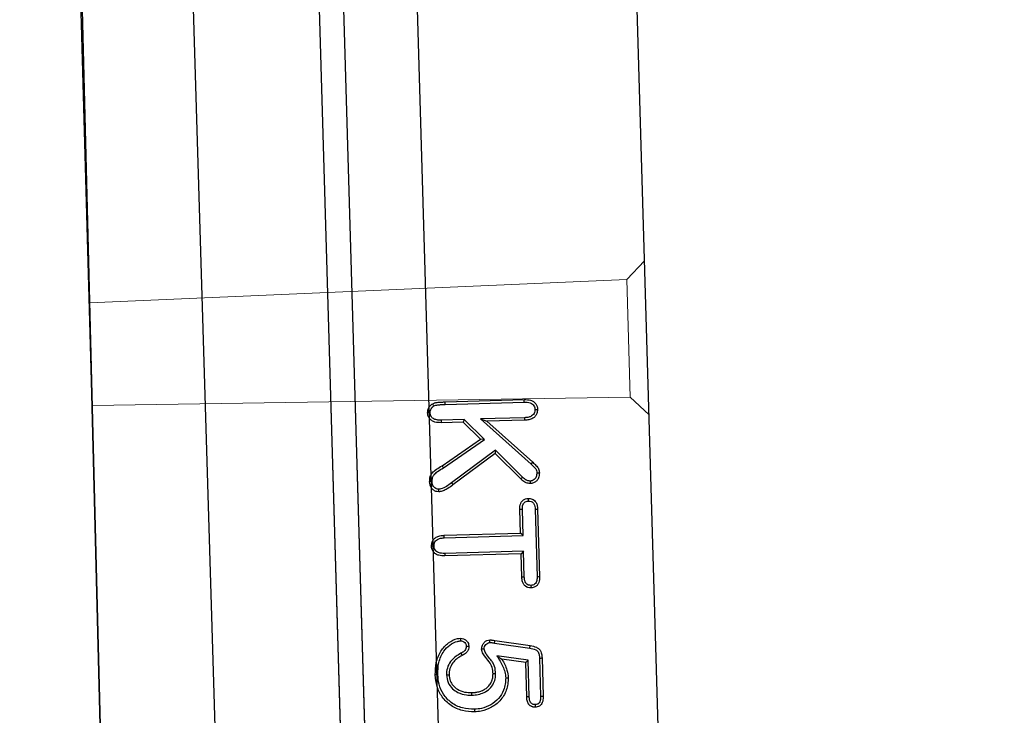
# Model space of a CAD drawing. Header units: metres. Extents: x 232680 to 233262, y 554200 to 554550.
# Tile 130 of 254: x 232761.027 to 232761.296, y 554464.349 to 554464.539. Entities that reach past the tile are written whole.
import ezdxf

# ---------------------------------------------------------------- set-up
doc = ezdxf.new("R2010")
doc.units = ezdxf.units.M
doc.linetypes.add('NLCS-HIDDEN', pattern=[4, 2, -2])
doc.layers.get('Defpoints').update_dxf_attribs({"color": 241})
for name, color, linetype, lineweight in [('ACO constructie 018', 251, 'Continuous', 18), ('ACO constructie 035', 7, 'Continuous', 35), ('ACO tekst', 251, 'Continuous', 9), ('N-WE-VH-VERHARDING_ASFALT_DEKLAAG-GD', 7, 'Continuous', 25), ('N-WE-VH-VERHARDING_ASFALT_TUSSENLAAG_1-GD', 7, 'Continuous', 25), ('X-XX-AL-NAP-M', 7, 'Continuous', 18)]:
    doc.layers.add(name, color=color, linetype=linetype, lineweight=lineweight)
doc.styles.add('NLCS-ISO-ANNOTATIEF-T25', font='NLCS-ISO.ttf', dxfattribs={"height": 2.5})
doc.dimstyles.new('NLCS-ANNOTATIEF-T25-PIJL', dxfattribs={"dimtxt": 2.5, "dimasz": 2.5, "dimexe": 2, "dimexo": 2, "dimgap": 0.7, "dimtad": 1, "dimzin": 0, "dimdsep": 46, "dimtxsty": 'NLCS-ISO-ANNOTATIEF-T25', "dimcen": 0, "dimdle": 2, "dimclrd": 256, "dimclre": 256, "dimclrt": 256, "dimazin": 0, "dimtfac": 1, "dimtofl": 0, "dimtmove": 1, "dimatfit": 0, "dimfxl": 2, "dimtfillclr": 254, "dimtolj": 1, "dimtzin": 0, "dimlwd": 13, "dimlwe": 9, "dimarcsym": 0})

# ---------------------------------------------------------------- blocks, each defined once
blk = doc.blocks.new('KT640 (doorsnede)')
at = {"layer": 'ACO constructie 018'}
for p, q in [((0.6665, 0), (0.67147, -0.00497)), ((0.7085, 0), (0.70353, -0.00497)), ((0.67147, -0.00497), (0.70353, -0.00497)), ((0.67352, -0.15169), (0.67147, -0.00497)), ((0.70148, -0.15181), (0.70353, -0.00497))]:
    blk.add_line(p, q, dxfattribs=at)
at = {"layer": 'ACO constructie 035', "lineweight": 30}
for p, q in [((1, 0), (0, 0)), ((1, -0.08), (0, -0.08)), ((1, -0.08661), (0, -0.08661))]:
    blk.add_line(p, q, dxfattribs=at)
at = {"layer": 'ACO constructie 035', "lineweight": 0}
for p, q in [((1, -0.08), (0, -0.08)), ((1, -0.08661), (0, -0.08661))]:
    blk.add_line(p, q, dxfattribs=at)
at = {"layer": 'ACO constructie 035'}
blk.add_line((1, -0.153), (0, -0.149), dxfattribs=at)
at = {"layer": 'ACO constructie 035', "lineweight": 0, "flags": 128}
blk.add_lwpolyline([(1, -0.153), (0.75, -0.152), (0, -0.151)], dxfattribs=at)
at = {"layer": 'ACO tekst', "lineweight": 30}
for p, q in [((0.709, -0.04425), (0.72053, -0.03209)), ((0.72103, -0.03257), (0.72053, -0.03209)), ((0.73334, -0.03113), (0.75178, -0.03113)), ((0.73335, -0.03182), (0.75177, -0.03182)), ((0.77397, -0.03113), (0.78436, -0.03113)), ((0.77398, -0.03182), (0.78435, -0.03182)), ((0.70337, -0.05551), (0.70337, -0.03394)), ((0.70407, -0.0555), (0.70407, -0.03395)), ((0.70831, -0.04599), (0.72103, -0.03257)), ((0.70831, -0.03398), (0.70831, -0.04599)), ((0.709, -0.03397), (0.709, -0.04425)), ((0.75409, -0.03357), (0.75479, -0.03357)), ((0.76884, -0.04385), (0.77049, -0.03427)), ((0.76952, -0.04397), (0.77118, -0.03439)), ((0.72452, -0.03498), (0.71695, -0.04215)), ((0.725, -0.03548), (0.71786, -0.04225)), ((0.73975, -0.036), (0.73334, -0.036)), ((0.74044, -0.03531), (0.73335, -0.03531)), ((0.74044, -0.03531), (0.73975, -0.036)), ((0.73975, -0.05684), (0.73975, -0.036)), ((0.74044, -0.05683), (0.74044, -0.03531)), ((0.74468, -0.03531), (0.74538, -0.036)), ((0.75177, -0.03531), (0.74468, -0.03531)), ((0.74468, -0.03531), (0.74468, -0.05683)), ((0.74538, -0.036), (0.74538, -0.05684)), ((0.75178, -0.036), (0.74538, -0.036)), ((0.7745, -0.03493), (0.77303, -0.0434)), ((0.77508, -0.03562), (0.77396, -0.04209)), ((0.7745, -0.03493), (0.77508, -0.03562)), ((0.78447, -0.03493), (0.7745, -0.03493)), ((0.78448, -0.03562), (0.77508, -0.03562)), ((0.78447, -0.03493), (0.78448, -0.03562)), ((0.71695, -0.04215), (0.72552, -0.05444)), ((0.71695, -0.04215), (0.71786, -0.04225)), ((0.71786, -0.04225), (0.72609, -0.05404)), ((0.70831, -0.04599), (0.709, -0.04425)), ((0.71393, -0.04504), (0.70831, -0.05046)), ((0.71393, -0.04504), (0.7138, -0.04612)), ((0.72134, -0.0565), (0.71393, -0.04504)), ((0.7138, -0.04612), (0.709, -0.05075)), ((0.72075, -0.05686), (0.7138, -0.04612)), ((0.70831, -0.05046), (0.709, -0.05075)), ((0.70831, -0.05046), (0.70831, -0.05677)), ((0.709, -0.05075), (0.709, -0.05678)), ((0.72552, -0.05444), (0.72609, -0.05404))]:
    blk.add_line(p, q, dxfattribs=at)
at = {"layer": 'ACO tekst', "lineweight": 30, "flags": 128}
for points in [[(0.70616, -0.03107), (0.70616, -0.03086), (0.70616, -0.03065), (0.70616, -0.03038)], [(0.72349, -0.03107), (0.72349, -0.03076), (0.7235, -0.03038)], [(0.73335, -0.03182), (0.73334, -0.03147), (0.73334, -0.03113)], [(0.75177, -0.03182), (0.75177, -0.03147), (0.75178, -0.03113)], [(0.77398, -0.03182), (0.77398, -0.03161), (0.77398, -0.0314), (0.77397, -0.03113)], [(0.78435, -0.03182), (0.78436, -0.03152), (0.78436, -0.03113)], [(0.70831, -0.03398), (0.70852, -0.03398), (0.70872, -0.03398), (0.709, -0.03397)], [(0.72563, -0.03292), (0.72598, -0.03292), (0.72633, -0.03293)], [(0.73107, -0.03357), (0.73072, -0.03357), (0.73038, -0.03357)], [(0.72452, -0.03498), (0.72466, -0.03513), (0.72481, -0.03528), (0.725, -0.03548)], [(0.73335, -0.03531), (0.73335, -0.03552), (0.73334, -0.03572), (0.73334, -0.036)], [(0.75177, -0.03531), (0.75177, -0.03552), (0.75178, -0.03572), (0.75178, -0.036)], [(0.77303, -0.0434), (0.77341, -0.04286), (0.77396, -0.04209)], [(0.77913, -0.04119), (0.77914, -0.04085), (0.77914, -0.0405)], [(0.76931, -0.04522), (0.76897, -0.04522), (0.76862, -0.04521)], [(0.76952, -0.04397), (0.76918, -0.04391), (0.76884, -0.04385)], [(0.7779, -0.04393), (0.7779, -0.04414), (0.7779, -0.04435), (0.77789, -0.04462)], [(0.77108, -0.04684), (0.77109, -0.04718), (0.77109, -0.04753)], [(0.7702, -0.05169), (0.7702, -0.0514), (0.7702, -0.051)], [(0.78357, -0.05053), (0.78336, -0.05053), (0.78315, -0.05053), (0.78288, -0.05053)], [(0.78743, -0.04994), (0.78764, -0.04994), (0.78785, -0.04994), (0.78813, -0.04994)], [(0.70407, -0.0555), (0.70386, -0.0555), (0.70365, -0.0555), (0.70337, -0.05551)], [(0.70831, -0.05677), (0.70852, -0.05677), (0.70872, -0.05677), (0.709, -0.05678)], [(0.72134, -0.0565), (0.72116, -0.0566), (0.72098, -0.05671), (0.72075, -0.05686)], [(0.72713, -0.05797), (0.72748, -0.05798), (0.72783, -0.05798)], [(0.74044, -0.05683), (0.74023, -0.05683), (0.74003, -0.05683), (0.73975, -0.05684)], [(0.74468, -0.05683), (0.74489, -0.05683), (0.7451, -0.05683), (0.74538, -0.05684)], [(0.77781, -0.05732), (0.77781, -0.05711), (0.77781, -0.0569), (0.77781, -0.05663)], [(0.70616, -0.05968), (0.70616, -0.06003), (0.70616, -0.06037)], [(0.725, -0.05968), (0.725, -0.06003), (0.725, -0.06037)], [(0.74258, -0.05968), (0.74258, -0.05989), (0.74258, -0.0601), (0.74258, -0.06037)], [(0.77773, -0.05968), (0.77773, -0.05989), (0.77773, -0.0601), (0.77774, -0.06037)]]:
    blk.add_lwpolyline(points, dxfattribs=at)
at = {"layer": 'ACO tekst', "lineweight": 30}
for points, knots in [([(0.70337, -0.03394), (0.70341, -0.03334), (0.70345, -0.03245), (0.70397, -0.03137), (0.7046, -0.03076), (0.70537, -0.03042), (0.7059, -0.03039), (0.70616, -0.03038)], [0, 0, 0, 0, 0.346748, 0.517258, 0.68839, 0.850062, 1, 1, 1, 1]), ([(0.70407, -0.03395), (0.70409, -0.03338), (0.70412, -0.03259), (0.70461, -0.03169), (0.7051, -0.03128), (0.70565, -0.03109), (0.706, -0.03107), (0.70616, -0.03107)], [0, 0, 0, 0, 0.415418, 0.577478, 0.740214, 0.882959, 1, 1, 1, 1]), ([(0.70616, -0.03038), (0.70655, -0.03041), (0.70722, -0.03048), (0.70804, -0.03102), (0.70862, -0.03177), (0.70896, -0.0328), (0.70899, -0.03357), (0.709, -0.03397)], [0, 0, 0, 0, 0.223716, 0.387521, 0.551139, 0.767508, 1, 1, 1, 1]), ([(0.70616, -0.03107), (0.70644, -0.03109), (0.70693, -0.03113), (0.70754, -0.03151), (0.70798, -0.03206), (0.70827, -0.03291), (0.70829, -0.03359), (0.70831, -0.03398)], [0, 0, 0, 0, 0.204728, 0.355767, 0.506675, 0.712607, 1, 1, 1, 1]), ([(0.72053, -0.03209), (0.72081, -0.0318), (0.72138, -0.03123), (0.72233, -0.03044), (0.72312, -0.0304), (0.7235, -0.03038)], [0, 0, 0, 0, 0.344049, 0.690932, 1, 1, 1, 1]), ([(0.72103, -0.03257), (0.72132, -0.03228), (0.72179, -0.03181), (0.72246, -0.03122), (0.72305, -0.03108), (0.72338, -0.03107), (0.72349, -0.03107)], [0, 0, 0, 0, 0.408483, 0.672295, 0.886453, 1, 1, 1, 1]), ([(0.72349, -0.03107), (0.72384, -0.0311), (0.72441, -0.03114), (0.72507, -0.03159), (0.72547, -0.03207), (0.72562, -0.03255), (0.72563, -0.03282), (0.72563, -0.03292)], [0, 0, 0, 0, 0.32735, 0.533955, 0.739664, 0.910381, 1, 1, 1, 1]), ([(0.7235, -0.03038), (0.72397, -0.03042), (0.72475, -0.03049), (0.72562, -0.03113), (0.72616, -0.03184), (0.72631, -0.0325), (0.72632, -0.03286), (0.72633, -0.03293)], [0, 0, 0, 0, 0.329852, 0.537976, 0.745503, 0.949899, 1, 1, 1, 1]), ([(0.73038, -0.03357), (0.73041, -0.03322), (0.73046, -0.03263), (0.73093, -0.03193), (0.73157, -0.03143), (0.73241, -0.03116), (0.73303, -0.03114), (0.73334, -0.03113)], [0, 0, 0, 0, 0.239779, 0.403469, 0.566924, 0.789417, 1, 1, 1, 1]), ([(0.73107, -0.03357), (0.73109, -0.0333), (0.73113, -0.03287), (0.73147, -0.03238), (0.73194, -0.03204), (0.73259, -0.03184), (0.73309, -0.03183), (0.73335, -0.03182)], [0, 0, 0, 0, 0.242018, 0.389701, 0.536879, 0.763922, 1, 1, 1, 1]), ([(0.75177, -0.03182), (0.75212, -0.03183), (0.75267, -0.03185), (0.75339, -0.03212), (0.75382, -0.03253), (0.75406, -0.03305), (0.75408, -0.0334), (0.75409, -0.03357)], [0, 0, 0, 0, 0.314069, 0.497419, 0.682424, 0.842485, 1, 1, 1, 1]), ([(0.75178, -0.03113), (0.75232, -0.03115), (0.75312, -0.03119), (0.75403, -0.03174), (0.75451, -0.03231), (0.75475, -0.03296), (0.75478, -0.03339), (0.75479, -0.03357)], [0, 0, 0, 0, 0.366764, 0.53717, 0.70755, 0.873537, 1, 1, 1, 1]), ([(0.77049, -0.03427), (0.77062, -0.03368), (0.77082, -0.03281), (0.77149, -0.03182), (0.77233, -0.0313), (0.77321, -0.03115), (0.77379, -0.03113), (0.77397, -0.03113)], [0, 0, 0, 0, 0.341474, 0.503151, 0.666494, 0.893569, 1, 1, 1, 1]), ([(0.77118, -0.03439), (0.77129, -0.03384), (0.77145, -0.03309), (0.77202, -0.0323), (0.77266, -0.03194), (0.77334, -0.03183), (0.77382, -0.03182), (0.77398, -0.03182)], [0, 0, 0, 0, 0.389527, 0.524959, 0.661876, 0.888709, 1, 1, 1, 1]), ([(0.78435, -0.03182), (0.78477, -0.03183), (0.7854, -0.03186), (0.78611, -0.03216), (0.78644, -0.0325), (0.78662, -0.0329), (0.78664, -0.03322), (0.78665, -0.0334)], [0, 0, 0, 0, 0.3922151, 0.5896838, 0.7086524, 0.8271439, 1, 1, 1, 1]), ([(0.78436, -0.03113), (0.78484, -0.03115), (0.78556, -0.03118), (0.78642, -0.03153), (0.78692, -0.03195), (0.78722, -0.0325), (0.78732, -0.033), (0.78734, -0.03331), (0.78734, -0.0334)], [0, 0, 0, 0, 0.331828, 0.502141, 0.643702, 0.785631, 0.931361, 1, 1, 1, 1]), ([(0.70407, -0.03395), (0.704, -0.03395), (0.70386, -0.03394), (0.70363, -0.03394), (0.70347, -0.03394), (0.70337, -0.03394)], [0, 0, 0, 0, 0.30008, 0.600164, 1, 1, 1, 1]), ([(0.72563, -0.03292), (0.72562, -0.03303), (0.72562, -0.03312), (0.7256, -0.03326), (0.72559, -0.03331), (0.72557, -0.03339), (0.72557, -0.03343), (0.72553, -0.03355), (0.7255, -0.03364), (0.72542, -0.03381), (0.72538, -0.0339), (0.72528, -0.03408), (0.72522, -0.03417), (0.7251, -0.03433), (0.72504, -0.03441), (0.72484, -0.03465), (0.72469, -0.03481), (0.72452, -0.03498)], [0.0146701, 0.0146701, 0.0146701, 0.0146701, 0.125, 0.125, 0.1875, 0.1875, 0.25, 0.25, 0.375, 0.375, 0.5, 0.5, 0.625, 0.625, 0.75, 0.75, 0.9958138, 0.9958138, 0.9958138, 0.9958138]), ([(0.72633, -0.03293), (0.72627, -0.03332), (0.72615, -0.03417), (0.72551, -0.03496), (0.7251, -0.03538), (0.725, -0.03548)], [0, 0, 0, 0, 0.400564, 0.85832, 1, 1, 1, 1]), ([(0.73334, -0.036), (0.73277, -0.03597), (0.73194, -0.03592), (0.73104, -0.03533), (0.73059, -0.03474), (0.7304, -0.03412), (0.73038, -0.03372), (0.73038, -0.03357)], [0, 0, 0, 0, 0.389439, 0.557962, 0.726441, 0.897426, 1, 1, 1, 1]), ([(0.73335, -0.03531), (0.73301, -0.03529), (0.73247, -0.03527), (0.7318, -0.03502), (0.7314, -0.03467), (0.73111, -0.03419), (0.73108, -0.0338), (0.73107, -0.03357)], [0, 0, 0, 0, 0.313362, 0.492681, 0.644403, 0.79596, 1, 1, 1, 1]), ([(0.75409, -0.03357), (0.75408, -0.03379), (0.75405, -0.03417), (0.75376, -0.03466), (0.75334, -0.03503), (0.75265, -0.03527), (0.7521, -0.03529), (0.75177, -0.03531)], [0, 0, 0, 0, 0.194375, 0.347594, 0.500585, 0.699684, 1, 1, 1, 1]), ([(0.75479, -0.03357), (0.75476, -0.03386), (0.75473, -0.03438), (0.75434, -0.03507), (0.75378, -0.03558), (0.75291, -0.03594), (0.75222, -0.03598), (0.75178, -0.036)], [0, 0, 0, 0, 0.1918807, 0.3604344, 0.5287638, 0.6981223, 1, 1, 1, 1]), ([(0.77118, -0.03439), (0.77111, -0.03438), (0.77097, -0.03435), (0.77074, -0.03431), (0.77058, -0.03428), (0.77049, -0.03427)], [0, 0, 0, 0, 0.300164, 0.600322, 1, 1, 1, 1]), ([(0.78665, -0.0334), (0.78663, -0.03358), (0.78661, -0.03391), (0.78636, -0.03433), (0.78596, -0.03466), (0.78531, -0.0349), (0.78478, -0.03492), (0.78447, -0.03493)], [0, 0, 0, 0, 0.179687, 0.325783, 0.471272, 0.689576, 1, 1, 1, 1]), ([(0.78734, -0.0334), (0.78734, -0.03349), (0.78733, -0.03357), (0.78732, -0.0337), (0.78731, -0.03374), (0.7873, -0.03383), (0.7873, -0.03387), (0.78727, -0.034), (0.78725, -0.03408), (0.78719, -0.03424), (0.78716, -0.03432), (0.78708, -0.03447), (0.78703, -0.03454), (0.78693, -0.03468), (0.78688, -0.03475), (0.78677, -0.03487), (0.78671, -0.03494), (0.78661, -0.03502), (0.78658, -0.03505), (0.78651, -0.0351), (0.78647, -0.03512), (0.7863, -0.03524), (0.78614, -0.03532), (0.78583, -0.03545), (0.78566, -0.03549), (0.78533, -0.03556), (0.78516, -0.03558), (0.78482, -0.03561), (0.78465, -0.03562), (0.78448, -0.03562)], [0, 0, 0, 0, 0.0625, 0.0625, 0.09375, 0.09375, 0.125, 0.125, 0.1875, 0.1875, 0.25, 0.25, 0.3125, 0.3125, 0.375, 0.375, 0.4375, 0.4375, 0.46875, 0.46875, 0.5, 0.5, 0.625, 0.625, 0.75, 0.75, 0.875, 0.875, 0.9999966, 0.9999966, 0.9999966, 0.9999966]), ([(0.78665, -0.0334), (0.78675, -0.0334), (0.78698, -0.0334), (0.78721, -0.0334), (0.78734, -0.0334)], [0, 0, 0, 0, 0.434647, 1, 1, 1, 1]), ([(0.77303, -0.0434), (0.77351, -0.04313), (0.77448, -0.04258), (0.77594, -0.04185), (0.7775, -0.04132), (0.77858, -0.04123), (0.77913, -0.04119)], [0, 0, 0, 0, 0.253247, 0.506851, 0.749268, 1, 1, 1, 1]), ([(0.77396, -0.04209), (0.77445, -0.04183), (0.77543, -0.04132), (0.77715, -0.04067), (0.77842, -0.04056), (0.77914, -0.0405)], [0, 0, 0, 0, 0.304167, 0.608867, 1, 1, 1, 1]), ([(0.77913, -0.04119), (0.7797, -0.04123), (0.78083, -0.04131), (0.78278, -0.04191), (0.7848, -0.04322), (0.78646, -0.04541), (0.78732, -0.04775), (0.7874, -0.04931), (0.78743, -0.04994)], [0, 0, 0, 0, 0.126751, 0.253022, 0.453237, 0.653475, 0.858918, 1, 1, 1, 1]), ([(0.77914, -0.0405), (0.7797, -0.04054), (0.78083, -0.04061), (0.78247, -0.04107), (0.78399, -0.04185), (0.78566, -0.04317), (0.78718, -0.04527), (0.78803, -0.04775), (0.7881, -0.04935), (0.78813, -0.04994)], [0, 0, 0, 0, 0.116768, 0.233127, 0.35057, 0.467902, 0.670002, 0.878217, 1, 1, 1, 1]), ([(0.76862, -0.04521), (0.76862, -0.04518), (0.76862, -0.04515), (0.76863, -0.0451), (0.76863, -0.04507), (0.76864, -0.04498), (0.76865, -0.04493), (0.76867, -0.04484), (0.76867, -0.04481), (0.76868, -0.04476), (0.76869, -0.04473), (0.7687, -0.04464), (0.76871, -0.04459), (0.76876, -0.0443), (0.7688, -0.04408), (0.76884, -0.04385)], [0.0000191, 0.0000191, 0.0000191, 0.0000191, 0.0625, 0.0625, 0.125, 0.125, 0.25, 0.25, 0.3125, 0.3125, 0.375, 0.375, 0.5, 0.5, 1, 1, 1, 1]), ([(0.77109, -0.04753), (0.77073, -0.04749), (0.77005, -0.0474), (0.76927, -0.04678), (0.76871, -0.04606), (0.76865, -0.04548), (0.76862, -0.04521)], [0, 0, 0, 0, 0.288141, 0.541653, 0.784015, 1, 1, 1, 1]), ([(0.76931, -0.04522), (0.76933, -0.04511), (0.76936, -0.04488), (0.76944, -0.04446), (0.76949, -0.04416), (0.76952, -0.04397)], [0, 0, 0, 0, 0.274207, 0.547961, 1, 1, 1, 1]), ([(0.77108, -0.04684), (0.77086, -0.04681), (0.7704, -0.04676), (0.76985, -0.04636), (0.76947, -0.04591), (0.76933, -0.04551), (0.76932, -0.04529), (0.76931, -0.04522)], [0, 0, 0, 0, 0.254542, 0.51496, 0.75732, 0.916146, 1, 1, 1, 1]), ([(0.7779, -0.04393), (0.77723, -0.04394), (0.77621, -0.04396), (0.77495, -0.0445), (0.77391, -0.04522), (0.77287, -0.046), (0.77188, -0.0467), (0.77129, -0.0468), (0.77108, -0.04684)], [0, 0, 0, 0, 0.263154, 0.397911, 0.534116, 0.763839, 0.917675, 1, 1, 1, 1]), ([(0.77789, -0.04462), (0.7773, -0.04463), (0.77611, -0.04463), (0.77448, -0.04562), (0.77317, -0.04666), (0.772, -0.04741), (0.77132, -0.0475), (0.77109, -0.04753)], [0, 0, 0, 0, 0.230141, 0.46711, 0.729039, 0.908274, 1, 1, 1, 1]), ([(0.78288, -0.05053), (0.78287, -0.05034), (0.78287, -0.05016), (0.78285, -0.04989), (0.78285, -0.0498), (0.78284, -0.04962), (0.78283, -0.04953), (0.7828, -0.04926), (0.78277, -0.04908), (0.7827, -0.04873), (0.78266, -0.04855), (0.78256, -0.0482), (0.78251, -0.04803), (0.78238, -0.04769), (0.78231, -0.04752), (0.78208, -0.04703), (0.78189, -0.04672), (0.78145, -0.04614), (0.7812, -0.04588), (0.78078, -0.04553), (0.78063, -0.04543), (0.78033, -0.04524), (0.78017, -0.04515), (0.77992, -0.04504), (0.77984, -0.045), (0.77967, -0.04494), (0.77958, -0.04491), (0.77933, -0.04482), (0.77915, -0.04477), (0.77889, -0.04471), (0.7788, -0.0447), (0.77862, -0.04467), (0.77853, -0.04466), (0.77826, -0.04464), (0.77808, -0.04463), (0.77789, -0.04462)], [0, 0, 0, 0, 0.0625, 0.0625, 0.09375, 0.09375, 0.125, 0.125, 0.1875, 0.1875, 0.25, 0.25, 0.3125, 0.3125, 0.375, 0.375, 0.5, 0.5, 0.625, 0.625, 0.6875, 0.6875, 0.75, 0.75, 0.78125, 0.78125, 0.8125, 0.8125, 0.875, 0.875, 0.90625, 0.90625, 0.9375, 0.9375, 1, 1, 1, 1]), ([(0.78357, -0.05053), (0.78354, -0.04996), (0.78348, -0.04883), (0.78299, -0.04714), (0.78202, -0.04559), (0.78058, -0.04449), (0.77913, -0.04399), (0.77824, -0.04395), (0.7779, -0.04393)], [0, 0, 0, 0, 0.174777, 0.34847, 0.536685, 0.726156, 0.896619, 1, 1, 1, 1]), ([(0.76795, -0.05314), (0.76798, -0.05288), (0.76805, -0.05236), (0.76852, -0.05171), (0.76909, -0.05122), (0.76971, -0.05102), (0.77007, -0.05101), (0.7702, -0.051)], [0, 0, 0, 0, 0.231045, 0.4485466, 0.6857409, 0.8822796, 1, 1, 1, 1]), ([(0.7702, -0.051), (0.77048, -0.05102), (0.77108, -0.05107), (0.77188, -0.0516), (0.77238, -0.05227), (0.7726, -0.05275), (0.77267, -0.05292)], [0, 0, 0, 0, 0.252036, 0.529007, 0.834291, 1, 1, 1, 1]), ([(0.78743, -0.04994), (0.78734, -0.05106), (0.78717, -0.05331), (0.7856, -0.05631), (0.78319, -0.05842), (0.78045, -0.05953), (0.7786, -0.05963), (0.77773, -0.05968)], [0, 0, 0, 0, 0.217648, 0.437308, 0.639681, 0.831545, 1, 1, 1, 1]), ([(0.78813, -0.04994), (0.78804, -0.05106), (0.78788, -0.05331), (0.78637, -0.05642), (0.78395, -0.05877), (0.78093, -0.06017), (0.7788, -0.06031), (0.77774, -0.06037)], [0, 0, 0, 0, 0.203184, 0.40791, 0.613839, 0.807327, 1, 1, 1, 1]), ([(0.77781, -0.05663), (0.77838, -0.05658), (0.77945, -0.05649), (0.78084, -0.05566), (0.782, -0.05436), (0.78275, -0.05258), (0.78283, -0.0512), (0.78288, -0.05053)], [0, 0, 0, 0, 0.189757, 0.361464, 0.532301, 0.77288, 1, 1, 1, 1]), ([(0.77781, -0.05732), (0.77853, -0.05725), (0.77995, -0.05711), (0.78165, -0.05592), (0.78288, -0.0542), (0.78349, -0.05235), (0.78355, -0.05103), (0.78357, -0.05053)], [0, 0, 0, 0, 0.214119, 0.424837, 0.602522, 0.846858, 1, 1, 1, 1]), ([(0.77774, -0.06037), (0.77662, -0.06033), (0.77436, -0.06023), (0.77177, -0.05906), (0.77006, -0.05771), (0.76881, -0.05621), (0.76806, -0.05461), (0.76797, -0.05343), (0.76795, -0.05314)], [0, 0, 0, 0, 0.24943, 0.501812, 0.618707, 0.735101, 0.936291, 1, 1, 1, 1]), ([(0.76864, -0.05315), (0.76854, -0.05315), (0.76845, -0.05315), (0.76835, -0.05315), (0.76822, -0.05315), (0.76808, -0.05314), (0.76795, -0.05314)], [0, 0, 0, 0, 0.000577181, 0.000577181, 0.000577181, 0.001386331, 0.001386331, 0.001386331, 0.001386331]), ([(0.76864, -0.05315), (0.76866, -0.05299), (0.7687, -0.05267), (0.76899, -0.05225), (0.76934, -0.05191), (0.76978, -0.05171), (0.77006, -0.0517), (0.7702, -0.05169)], [0, 0, 0, 0, 0.201081, 0.40289, 0.635147, 0.8214, 1, 1, 1, 1]), ([(0.77773, -0.05968), (0.77661, -0.05963), (0.77491, -0.05956), (0.77278, -0.05876), (0.77115, -0.05776), (0.76963, -0.05626), (0.76878, -0.05454), (0.76867, -0.05346), (0.76864, -0.05315)], [0, 0, 0, 0, 0.2715729, 0.4100342, 0.5486512, 0.7361453, 0.9240725, 1, 1, 1, 1]), ([(0.7702, -0.05169), (0.77041, -0.05171), (0.77081, -0.05174), (0.77137, -0.05211), (0.77178, -0.05262), (0.77196, -0.05303), (0.77205, -0.05321)], [0, 0, 0, 0, 0.235537, 0.473924, 0.767475, 1, 1, 1, 1]), ([(0.77205, -0.05321), (0.77211, -0.05318), (0.77223, -0.05312), (0.77244, -0.05302), (0.77259, -0.05296), (0.77267, -0.05292)], [0, 0, 0, 0, 0.300076, 0.600152, 1, 1, 1, 1]), ([(0.77205, -0.05321), (0.77229, -0.05367), (0.77277, -0.05459), (0.77388, -0.05591), (0.77545, -0.05696), (0.7769, -0.05729), (0.77769, -0.05731), (0.77781, -0.05732)], [0, 0, 0, 0, 0.208908, 0.416838, 0.68348, 0.950633, 1, 1, 1, 1]), ([(0.77267, -0.05292), (0.77289, -0.05334), (0.77333, -0.05418), (0.77432, -0.05536), (0.7757, -0.0563), (0.77699, -0.0566), (0.77769, -0.05662), (0.77781, -0.05663)], [0, 0, 0, 0, 0.2118087, 0.4225698, 0.6839958, 0.9460039, 1, 1, 1, 1]), ([(0.70376, -0.05891), (0.7037, -0.05878), (0.70365, -0.05864), (0.70358, -0.05844), (0.70355, -0.05837), (0.70352, -0.05823), (0.7035, -0.05816), (0.70346, -0.05795), (0.70344, -0.05781), (0.70342, -0.05752), (0.70341, -0.05738), (0.7034, -0.05709), (0.70339, -0.05694), (0.70339, -0.05673), (0.70339, -0.05666), (0.70338, -0.05651), (0.70338, -0.05644), (0.70338, -0.05623), (0.70338, -0.05608), (0.70338, -0.05579), (0.70338, -0.05565), (0.70337, -0.05551)], [0.0000032, 0.0000032, 0.0000032, 0.0000032, 0.125, 0.125, 0.1875, 0.1875, 0.25, 0.25, 0.375, 0.375, 0.5, 0.5, 0.625, 0.625, 0.6875, 0.6875, 0.75, 0.75, 0.875, 0.875, 0.9999923, 0.9999923, 0.9999923, 0.9999923]), ([(0.70438, -0.0586), (0.70427, -0.05825), (0.70407, -0.05756), (0.70408, -0.05651), (0.70407, -0.05584), (0.70407, -0.0555)], [0, 0, 0, 0, 0.355767, 0.677653, 1, 1, 1, 1]), ([(0.72552, -0.05444), (0.72583, -0.0549), (0.72644, -0.05581), (0.72707, -0.05701), (0.72712, -0.05777), (0.72713, -0.05797)], [0, 0, 0, 0, 0.422508, 0.847971, 1, 1, 1, 1]), ([(0.72609, -0.05404), (0.7264, -0.0545), (0.72692, -0.05527), (0.72754, -0.05644), (0.7278, -0.05732), (0.72782, -0.05784), (0.72783, -0.05798)], [0, 0, 0, 0, 0.381014, 0.642224, 0.904973, 1, 1, 1, 1]), ([(0.70438, -0.0586), (0.70428, -0.05866), (0.70407, -0.05876), (0.70386, -0.05886), (0.70376, -0.05891)], [0, 0, 0, 0, 0.499991, 1, 1, 1, 1]), ([(0.70616, -0.06037), (0.70584, -0.06034), (0.7052, -0.06026), (0.70432, -0.05974), (0.70395, -0.05919), (0.70376, -0.05891)], [0, 0, 0, 0, 0.32453, 0.656687, 1, 1, 1, 1]), ([(0.70616, -0.05968), (0.7061, -0.05968), (0.70606, -0.05968), (0.70599, -0.05967), (0.70597, -0.05967), (0.70592, -0.05967), (0.7059, -0.05967), (0.70585, -0.05966), (0.70581, -0.05965), (0.70572, -0.05963), (0.70568, -0.05962), (0.70544, -0.05955), (0.70527, -0.05947), (0.70496, -0.05929), (0.70481, -0.05916), (0.70465, -0.059), (0.70462, -0.05896), (0.70457, -0.05889), (0.70454, -0.05886), (0.70448, -0.05877), (0.70443, -0.05869), (0.70438, -0.0586)], [0.0086442, 0.0086442, 0.0086442, 0.0086442, 0.0625, 0.0625, 0.09375, 0.09375, 0.125, 0.125, 0.1875, 0.1875, 0.25, 0.25, 0.5, 0.5, 0.75, 0.75, 0.8125, 0.8125, 0.875, 0.875, 0.9838954, 0.9838954, 0.9838954, 0.9838954]), ([(0.70831, -0.05677), (0.7083, -0.05698), (0.7083, -0.05718), (0.70828, -0.05747), (0.70827, -0.05756), (0.70824, -0.05774), (0.70822, -0.05783), (0.70816, -0.05809), (0.70811, -0.05827), (0.70802, -0.05851), (0.70798, -0.05859), (0.70791, -0.05873), (0.70787, -0.05879), (0.70773, -0.05899), (0.70762, -0.05911), (0.70738, -0.05932), (0.70725, -0.0594), (0.70703, -0.05951), (0.70696, -0.05955), (0.70681, -0.0596), (0.70673, -0.05962), (0.70663, -0.05964), (0.70659, -0.05965), (0.70651, -0.05966), (0.70647, -0.05966), (0.70634, -0.05967), (0.70625, -0.05968), (0.70616, -0.05968)], [0.0015178, 0.0015178, 0.0015178, 0.0015178, 0.125, 0.125, 0.1875, 0.1875, 0.25, 0.25, 0.375, 0.375, 0.4375, 0.4375, 0.5, 0.5, 0.625, 0.625, 0.75, 0.75, 0.8125, 0.8125, 0.875, 0.875, 0.90625, 0.90625, 0.9375, 0.9375, 0.9951081, 0.9951081, 0.9951081, 0.9951081]), ([(0.709, -0.05678), (0.70897, -0.05734), (0.70893, -0.05822), (0.70842, -0.05931), (0.70775, -0.05996), (0.70696, -0.06033), (0.70641, -0.06036), (0.70616, -0.06037)], [0, 0, 0, 0, 0.3238065, 0.5036963, 0.684539, 0.8554906, 1, 1, 1, 1]), ([(0.725, -0.06037), (0.72453, -0.06034), (0.72369, -0.06029), (0.7225, -0.05956), (0.7216, -0.05836), (0.72105, -0.05739), (0.72075, -0.05686)], [0, 0, 0, 0, 0.2382341, 0.4272906, 0.6882333, 1, 1, 1, 1]), ([(0.725, -0.05968), (0.72463, -0.05966), (0.72397, -0.05962), (0.723, -0.05906), (0.72217, -0.05797), (0.72164, -0.05704), (0.72134, -0.0565)], [0, 0, 0, 0, 0.212379, 0.377981, 0.634301, 1, 1, 1, 1]), ([(0.72713, -0.05797), (0.72712, -0.05816), (0.72709, -0.05854), (0.72676, -0.05902), (0.72633, -0.0594), (0.72572, -0.05965), (0.72525, -0.05967), (0.725, -0.05968)], [0, 0, 0, 0, 0.182729, 0.367668, 0.54719, 0.748819, 1, 1, 1, 1]), ([(0.72783, -0.05798), (0.7278, -0.05824), (0.72775, -0.0588), (0.72728, -0.0595), (0.72662, -0.06004), (0.72584, -0.06033), (0.72528, -0.06036), (0.725, -0.06037)], [0, 0, 0, 0, 0.186089, 0.405218, 0.59394, 0.799077, 1, 1, 1, 1]), ([(0.74258, -0.06037), (0.7422, -0.06034), (0.74154, -0.06027), (0.74072, -0.05976), (0.74012, -0.059), (0.7398, -0.05798), (0.73977, -0.05722), (0.73975, -0.05684)], [0, 0, 0, 0, 0.218411, 0.38539, 0.552425, 0.775345, 1, 1, 1, 1]), ([(0.74258, -0.05968), (0.7423, -0.05966), (0.7418, -0.05961), (0.74119, -0.05923), (0.74075, -0.05867), (0.74048, -0.05783), (0.74046, -0.05718), (0.74044, -0.05683)], [0, 0, 0, 0, 0.208205, 0.362893, 0.517669, 0.734862, 1, 1, 1, 1]), ([(0.74468, -0.05683), (0.74466, -0.0574), (0.74462, -0.05819), (0.74412, -0.05905), (0.74363, -0.05946), (0.74309, -0.05966), (0.74273, -0.05968), (0.74258, -0.05968)], [0, 0, 0, 0, 0.41842, 0.576393, 0.734935, 0.885641, 1, 1, 1, 1]), ([(0.74538, -0.05684), (0.74535, -0.0574), (0.74531, -0.05827), (0.7448, -0.05934), (0.74415, -0.05997), (0.74337, -0.06033), (0.74283, -0.06036), (0.74258, -0.06037)], [0, 0, 0, 0, 0.328913, 0.506514, 0.685061, 0.851883, 1, 1, 1, 1])]:
    blk.add_open_spline(points, degree=3, knots=knots, dxfattribs=at)
blk = doc.blocks.new('*D20')
at = {"layer": 'Defpoints', "color": 0, "transparency": 16777216}
for p in [(232761.18951, 554464.83829), (232762.03298, 554464.83829), (232761.27495, 554461.83955)]:
    blk.add_point(p, dxfattribs=at)
at = {"layer": 'X-XX-AL-NAP-M', "linetype": 'Continuous', "lineweight": 9, "transparency": 16777216}
for p, q in [((232761.28951, 554464.83829), (232762.13298, 554464.83829)), ((232761.37495, 554461.83955), (232762.13298, 554461.83955))]:
    blk.add_line(p, q, dxfattribs=at)
at = {"layer": 'X-XX-AL-NAP-M', "linetype": 'Continuous', "lineweight": 13, "transparency": 16777216}
blk.add_line((232762.03298, 554461.96455), (232762.03298, 554464.71329), dxfattribs=at)
at = {"layer": 'X-XX-AL-NAP-M', "transparency": 16777216}
for points in [[(232762.01215, 554464.71329), (232762.05381, 554464.71329), (232762.03298, 554464.83829)], [(232762.01215, 554461.96455), (232762.05381, 554461.96455), (232762.03298, 554461.83955)]]:
    blk.add_solid(points, dxfattribs=at)
at = {"layer": 'X-XX-AL-NAP-M', "transparency": 16777216, "insert": (232762.13048, 554463.33892), "char_height": 0.125, "attachment_point": 5, "rotation": 270, "style": 'NLCS-ISO-ANNOTATIEF-T25'}
blk.add_mtext('\\A1;3.00', dxfattribs=at)

msp = doc.modelspace()

# ---------------------------------------------------------------- linework, layer by layer
at = {"layer": 'N-WE-VH-VERHARDING_ASFALT_DEKLAAG-GD', "linetype": 'NLCS-HIDDEN'}
msp.add_lwpolyline([(232761.12693, 554464.83751), (232761.21501, 554461.83926), (232761.27502, 554461.83943), (232761.18694, 554464.83813)], close=True, dxfattribs=at)
at = {"layer": 'N-WE-VH-VERHARDING_ASFALT_TUSSENLAAG_1-GD', "linetype": 'NLCS-HIDDEN'}
msp.add_lwpolyline([(232761.06425, 554464.88735), (232761.15502, 554461.8391), (232761.21501, 554461.83926), (232761.12546, 554464.88751)], close=True, dxfattribs=at)

# ---------------------------------------------------------------- block references
at = {"rotation": 271.6811810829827}
msp.add_blockref('KT640 (doorsnede)', (232761.17809, 554465.1397), dxfattribs=at)

# ---------------------------------------------------------------- dimensions: what is measured, and where the dimension line sits
at = {"layer": 'X-XX-AL-NAP-M'}
dim = msp.add_linear_dim(base=(232762.03298, 554464.83829), p1=(232761.27495, 554461.83955), p2=(232761.18951, 554464.83829), angle=270, dimstyle='NLCS-ANNOTATIEF-T25-PIJL', override={"dimtad": 4, "dimrnd": 0.05}, dxfattribs=at)
dim.commit()
dim.dimension.update_dxf_attribs({"geometry": '*D20', "text_midpoint": (232762.13048, 554463.33892)})

doc.saveas('drawing.dxf')
